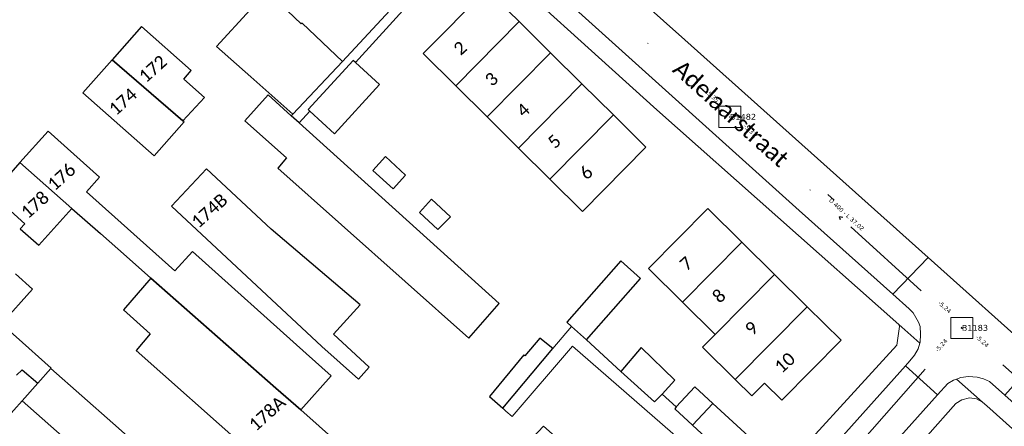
# Model space of a CAD drawing. Header units: metres. Extents: x 113074 to 114313, y 482627 to 483855.
# Tile 32 of 78: x 113479 to 113595, y 483353 to 483401. Entities that reach past the tile are written whole.
import ezdxf
from ezdxf.enums import TextEntityAlignment as Align

# ---------------------------------------------------------------- set-up
doc = ezdxf.new("R2010")
doc.units = ezdxf.units.M
doc.header["$MEASUREMENT"] = 0
doc.linetypes.add('DGN Style 6', pattern=[30.473618, 0.016022, -6.408752, 11.215317, -6.408752, 0.016022, -6.408752])
for name, color, linetype, lineweight in [('BGT-Lijnen - Huisnummer overig (t)', 252, 'Continuous', 13), ('BGT-Lijnen - ORL Straatnaam (t)', 7, 'Continuous', 13), ('BGT-Lijnen - OTD Onverhard (v)', 7, 'Continuous', 13), ('BGT-Lijnen - OTD Open verharding  betonstraatstenen(v)', 7, 'Continuous', 13), ('BGT-Lijnen - PND grondvlak pand (v_mv)', 1, 'Continuous', 13), ('BGT-Lijnen - WGD Parkeervlak (v)', 7, 'Continuous', 13), ('BGT-Lijnen - WGD Rijbaan - Lokale weg (v)', 7, 'Continuous', 13), ('BGT-Lijnen - WGD Rijbaan - Lokale weg verkeersdrempel (v)', 7, 'Continuous', 13), ('BGT-Lijnen - WGD Voetpad (v)', 7, 'Continuous', 13), ('BGT-Lijnen - XXX Brandgang OTD (v)', 7, 'Continuous', 13), ('Riolering - BOBs', 7, 'Continuous', 13), ('Riolering - Gemengd riool', 7, 'Continuous', 13), ('Riolering - KNOOP_NUMMER', 7, 'Continuous', 13), ('Riolering - KNOOP_RIOOLPUT', 7, 'Continuous', 13), ('Riolering - Leidingtekst', 7, 'Continuous', 13), ('Riolering - Level 63', 7, 'Continuous', 13), ('Riolering - Stroomrichting', 7, 'Continuous', 13)]:
    doc.layers.add(name, color=color, linetype=linetype, lineweight=lineweight)
doc.styles.add('Style-Calibri', font='calibri.ttf')
doc.styles.add('Style-Verdana', font='verdana.ttf')

# ---------------------------------------------------------------- blocks, each defined once
blk = doc.blocks.new('rioput')
at = {"layer": 'Riolering - Level 63', "linetype": 'Continuous', "lineweight": 13}
blk.add_3dface([(-1.29, 1.24), (1.29, 1.24), (1.29, -1.24), (-1.29, -1.24)], dxfattribs=at)

msp = doc.modelspace()

# ---------------------------------------------------------------- linework, layer by layer
at = {"layer": 'BGT-Lijnen - ORL Straatnaam (t)', "linetype": 'Continuous', "lineweight": 13, "flags": 128}
msp.add_lwpolyline([(113574.38, 483380.24), (113575.13, 483379.58)], dxfattribs=at)
at = {"layer": 'BGT-Lijnen - OTD Onverhard (v)', "linetype": 'Continuous', "lineweight": 13, "flags": 128}
for points in [[(113523.63, 483428.66), (113557.49, 483398.48), (113586.21, 483372.82)], [(113586.21, 483372.82), (113599.32, 483361.1), (113605.57, 483355.52)]]:
    msp.add_lwpolyline(points, dxfattribs=at)
at = {"layer": 'BGT-Lijnen - OTD Open verharding  betonstraatstenen(v)', "linetype": 'Continuous', "lineweight": 13, "flags": 128}
for points in [[(113479.22, 483355.9), (113477.24, 483353.67), (113476.88, 483353.99)], [(113506.6, 483331.76), (113479.22, 483355.9)]]:
    msp.add_lwpolyline(points, dxfattribs=at)
at = {"layer": 'BGT-Lijnen - PND grondvlak pand (v_mv)', "linetype": 'Continuous', "lineweight": 25, "flags": 128}
for points in [[(113512.18, 483400.36), (113510.57, 483401.89), (113512.87, 483404.38)], [(113537.92, 483400.63), (113534.07, 483404.43), (113526.58, 483396.87)], [(113506.14, 483402.01), (113502.18, 483397.7), (113506.22, 483394.11)], [(113526.58, 483396.87), (113530.43, 483393.06), (113537.92, 483400.63)], [(113541.63, 483396.96), (113537.92, 483400.63), (113530.43, 483393.06)], [(113499.19, 483394.87), (113493.31, 483400.06), (113489.85, 483396.14)], [(113517.07, 483395.91), (113512.29, 483400.47), (113512.18, 483400.36)], [(113489.85, 483396.14), (113486.4, 483392.22), (113494.82, 483384.79)], [(113498.2, 483388.94), (113489.85, 483396.14)], [(113489.85, 483396.14), (113498.2, 483388.94), (113500.75, 483391.7)], [(113506.22, 483394.11), (113511.17, 483389.72), (113517.07, 483395.91)], [(113518.58, 483395.82), (113518.32, 483396.06), (113513, 483390.26)], [(113530.43, 483393.06), (113534.14, 483389.39), (113541.63, 483396.96)], [(113545.34, 483393.29), (113541.63, 483396.96), (113534.14, 483389.39)], [(113500.75, 483391.7), (113498.3, 483393.86), (113499.19, 483394.87)], [(113516.1, 483387.41), (113521.42, 483393.21), (113518.58, 483395.82)], [(113534.14, 483389.39), (113537.85, 483385.72), (113545.34, 483393.29)], [(113549.05, 483389.62), (113545.34, 483393.29), (113537.85, 483385.72)], [(113508.28, 483392.01), (113505.51, 483388.91), (113510.46, 483384.56)], [(113511.92, 483388.69), (113511, 483389.53), (113508.28, 483392.01)], [(113513, 483390.26), (113513.21, 483390.06), (113516.1, 483387.41)], [(113494.82, 483384.79), (113498.35, 483388.8), (113498.2, 483388.94)], [(113537.85, 483385.72), (113541.56, 483382.05), (113549.05, 483389.62)], [(113549.05, 483389.62), (113541.56, 483382.05), (113545.41, 483378.24)], [(113545.41, 483378.24), (113552.9, 483385.81), (113549.05, 483389.62)], [(113488.36, 483382.27), (113482.28, 483387.71), (113478.95, 483384)], [(113531.96, 483363.28), (113535.55, 483367.36), (113511.92, 483388.69)], [(113510.46, 483384.56), (113509.42, 483383.36), (113531.96, 483363.28)], [(113524.51, 483382.52), (113522.13, 483384.71), (113520.63, 483383.08)], [(113478.95, 483384), (113475.62, 483380.28), (113479.53, 483376.78)], [(113478.95, 483384), (113485.07, 483378.6), (113488.46, 483375.62)], [(113485.07, 483378.6), (113478.95, 483384)], [(113500.98, 483383.28), (113496.84, 483378.84), (113514.63, 483362.31)], [(113519.16, 483367.2), (113508.62, 483376.16), (113500.98, 483383.28)], [(113520.63, 483383.08), (113523.02, 483380.89), (113524.51, 483382.52)], [(113497.25, 483371.21), (113486.81, 483380.54), (113488.36, 483382.27)], [(113527.58, 483379.67), (113526.15, 483378.12), (113528.32, 483376.12)], [(113528.32, 483376.12), (113529.81, 483377.61), (113527.58, 483379.67)], [(113481.18, 483374.24), (113483.3, 483376.61), (113485.07, 483378.6)], [(113564.21, 483374.63), (113560.2, 483378.59), (113553.2, 483371.5)], [(113479.53, 483376.78), (113479, 483376.19), (113481.18, 483374.24)], [(113488.46, 483375.62), (113491.53, 483372.92), (113494.41, 483370.38)], [(113553.2, 483371.5), (113557.21, 483367.54), (113564.21, 483374.63)], [(113568.07, 483370.81), (113564.21, 483374.63), (113557.21, 483367.54)], [(113512.78, 483361.48), (113499.32, 483373.52), (113497.25, 483371.21)], [(113552.27, 483370.34), (113549.94, 483372.4), (113543.55, 483365.16)], [(113476.79, 483364.99), (113480.44, 483369.06), (113478.43, 483370.86)], [(113494.41, 483370.38), (113491.17, 483366.63), (113494.34, 483363.81)], [(113494.41, 483370.38), (113509.19, 483357.4), (113512.13, 483354.81)], [(113512.13, 483354.81), (113509.19, 483357.4), (113494.41, 483370.38)], [(113544.09, 483364.68), (113545.88, 483363.1), (113552.27, 483370.34)], [(113557.21, 483367.54), (113561.07, 483363.72), (113568.07, 483370.81)], [(113571.93, 483366.99), (113568.07, 483370.81), (113561.07, 483363.72)], [(113520.19, 483359.88), (113515.98, 483363.77), (113519.16, 483367.2)], [(113571.93, 483366.99), (113563.45, 483358.4), (113565.41, 483356.47)], [(113563.45, 483358.4), (113571.93, 483366.99)], [(113568.94, 483355.95), (113575.94, 483363.03), (113571.93, 483366.99)], [(113482.66, 483359.76), (113478.51, 483363.45), (113476.79, 483364.99)], [(113543.55, 483365.16), (113544.09, 483364.68)], [(113494.34, 483363.81), (113492.67, 483361.83), (113518.58, 483338.84)], [(113535.99, 483355.01), (113541.89, 483362.05), (113540.38, 483363.29)], [(113540.38, 483363.29), (113538.58, 483361.21), (113538.48, 483361.3)], [(113561.07, 483363.72), (113559.58, 483362.22), (113563.45, 483358.4)], [(113514.63, 483362.31), (113518.95, 483358.43), (113520.19, 483359.88)], [(113552.35, 483362.18), (113549.94, 483359.37)], [(113554.8, 483356.68), (113556.32, 483358.32), (113552.35, 483362.18)], [(113512.13, 483354.81), (113515.71, 483358.85), (113512.78, 483361.48)], [(113538.48, 483361.3), (113534.43, 483356.41), (113535.99, 483355.01)], [(113478.57, 483358.9), (113479.22, 483359.56), (113481.06, 483357.97)], [(113481.06, 483357.97), (113482.61, 483359.7), (113482.66, 483359.76)], [(113549.94, 483359.37), (113553.9, 483355.78), (113554.8, 483356.68)], [(113560.79, 483355.58), (113558.66, 483357.54), (113556.48, 483355.17)], [(113565.41, 483356.47), (113566.9, 483357.97), (113568.94, 483355.95)], [(113556.48, 483355.17), (113556.29, 483354.96), (113558.39, 483353.03)], [(113558.39, 483353.03), (113560.79, 483355.58)], [(113560.79, 483355.58), (113558.39, 483353.03), (113562.66, 483349.1)], [(113565.03, 483351.68), (113560.79, 483355.58)], [(113518.58, 483338.84), (113523.67, 483344.58), (113512.13, 483354.81)], [(113546.58, 483347.8), (113540.79, 483352.91), (113538.99, 483350.98)]]:
    msp.add_lwpolyline(points, dxfattribs=at)
at = {"layer": 'BGT-Lijnen - WGD Parkeervlak (v)', "linetype": 'Continuous', "lineweight": 13, "flags": 128}
for points in [[(113482.61, 483359.7), (113481.06, 483357.97), (113479.22, 483355.9)], [(113513.78, 483332.1), (113489.91, 483353.25), (113482.61, 483359.7)], [(113479.22, 483355.9), (113506.6, 483331.76), (113492.02, 483315.48)]]:
    msp.add_lwpolyline(points, dxfattribs=at)
at = {"layer": 'BGT-Lijnen - WGD Rijbaan - Lokale weg (v)', "linetype": 'Continuous', "lineweight": 13, "flags": 128}
for points in [[(113557.49, 483398.48), (113523.63, 483428.66)], [(113518.55, 483425.53), (113571.01, 483378.34), (113582.06, 483368.46)], [(113582.06, 483368.46), (113586.21, 483372.82), (113557.49, 483398.48)], [(113587.34, 483356.59), (113583.55, 483360.02), (113524.11, 483293.66)], [(113539.83, 483303.56), (113587.34, 483356.59)]]:
    msp.add_lwpolyline(points, dxfattribs=at)
at = {"layer": 'BGT-Lijnen - WGD Rijbaan - Lokale weg verkeersdrempel (v)', "linetype": 'Continuous', "lineweight": 13, "flags": 128}
for points in [[(113586.21, 483372.82), (113582.06, 483368.46), (113583.99, 483366.73)], [(113595.27, 483356.56), (113599.32, 483361.1), (113586.21, 483372.82)], [(113583.99, 483366.73), (113584.45, 483366.27), (113585.09, 483365.18)], [(113585.09, 483365.18), (113585.29, 483364.68), (113585.34, 483363.74)], [(113585.34, 483363.74), (113585.27, 483362.79), (113585.24, 483362.69)], [(113585.24, 483362.69), (113585.04, 483362.02), (113584.61, 483361.26)], [(113584.61, 483361.26), (113584.06, 483360.6), (113583.55, 483360.02)], [(113583.55, 483360.02), (113587.34, 483356.59), (113588.54, 483357.93)], [(113589.59, 483358.46), (113590.09, 483358.65), (113591, 483358.77)], [(113591, 483358.77), (113592.03, 483358.68), (113592.77, 483358.48)], [(113588.54, 483357.93), (113589.22, 483358.32), (113589.59, 483358.46)], [(113592.77, 483358.48), (113593.46, 483358.17), (113595.27, 483356.56)]]:
    msp.add_lwpolyline(points, dxfattribs=at)
at = {"layer": 'BGT-Lijnen - WGD Voetpad (v)', "linetype": 'Continuous', "lineweight": 13, "flags": 128}
for points in [[(113582.06, 483368.46), (113571.01, 483378.34), (113518.55, 483425.53)], [(113531.85, 483410.4), (113554.2, 483390.21), (113582.75, 483364.9)], [(113584.45, 483366.27), (113583.99, 483366.73), (113582.06, 483368.46)], [(113585.29, 483364.68), (113585.09, 483365.18), (113584.45, 483366.27)], [(113582.75, 483364.9), (113582.84, 483364.67), (113582.54, 483362.44)], [(113585.04, 483362.02), (113585.24, 483362.69), (113582.75, 483364.9)], [(113582.75, 483364.9), (113585.24, 483362.69), (113585.27, 483362.79)], [(113585.27, 483362.79), (113585.34, 483363.74), (113585.29, 483364.68)], [(113582.54, 483362.44), (113567.04, 483345.54), (113565.49, 483343.85)], [(113584.06, 483360.6), (113584.61, 483361.26), (113585.04, 483362.02)], [(113524.11, 483293.66), (113583.55, 483360.02), (113584.06, 483360.6)], [(113590.09, 483358.65), (113589.59, 483358.46), (113592.65, 483355.73)], [(113592.03, 483358.68), (113591, 483358.77), (113590.09, 483358.65)], [(113593.46, 483358.17), (113592.77, 483358.48), (113592.03, 483358.68)], [(113588.54, 483357.93), (113587.34, 483356.59), (113539.83, 483303.56)], [(113589.59, 483358.46), (113589.22, 483358.32), (113588.54, 483357.93)], [(113591.92, 483356.11), (113592.65, 483355.73), (113589.59, 483358.46)], [(113634.38, 483321.63), (113595.27, 483356.56), (113593.46, 483358.17)], [(113572.75, 483336.69), (113589.48, 483355.56), (113590.2, 483356.02)], [(113590.2, 483356.02), (113591.11, 483356.23), (113591.92, 483356.11)], [(113592.65, 483355.73), (113593.16, 483355.29), (113633.37, 483319.33)]]:
    msp.add_lwpolyline(points, dxfattribs=at)
at = {"layer": 'BGT-Lijnen - XXX Brandgang OTD (v)', "linetype": 'Continuous', "lineweight": 13, "flags": 128}
for points in [[(113518.32, 483396.06), (113518.58, 483395.82), (113531.82, 483410.38)], [(113526.07, 483405.69), (113523.66, 483403.04), (113517.07, 483395.91)], [(113517.07, 483395.91), (113511.17, 483389.72), (113511, 483389.53)], [(113513.21, 483390.06), (113513, 483390.26), (113518.32, 483396.06)], [(113511, 483389.53), (113511.92, 483388.69), (113513.21, 483390.06)], [(113545.88, 483363.1), (113544.09, 483364.68), (113541.89, 483362.05)], [(113536.34, 483354.68), (113537.11, 483354.06), (113544.22, 483362.34)], [(113544.22, 483362.34), (113565.49, 483343.85), (113567.04, 483345.54)], [(113553.9, 483355.78), (113549.94, 483359.37), (113545.88, 483363.1)], [(113541.89, 483362.05), (113535.99, 483355.01), (113536.34, 483354.68)], [(113556.48, 483355.17), (113554.8, 483356.68), (113553.9, 483355.78)], [(113558.39, 483353.03), (113556.29, 483354.96), (113556.48, 483355.17)], [(113562.66, 483349.1), (113558.39, 483353.03)]]:
    msp.add_lwpolyline(points, dxfattribs=at)
at = {"layer": 'Riolering - Gemengd riool', "color": 94, "linetype": 'DGN Style 6', "lineweight": 13, "flags": 128}
for points in [[(113535.1, 483414.2), (113562.8, 483389.4)], [(113590.2, 483364.5), (113562.8, 483389.4)], [(113590.2, 483364.5), (113565.7, 483336.8)], [(113590.2, 483364.5), (113617.8, 483339.7)]]:
    msp.add_lwpolyline(points, dxfattribs=at)
at = {"layer": 'Riolering - KNOOP_RIOOLPUT', "color": 7, "linetype": 'Continuous', "lineweight": 13}
for p in [(113562.8, 483389.4), (113590.2, 483364.5)]:
    msp.add_point(p, dxfattribs=at)
at = {"layer": 'Riolering - Stroomrichting', "color": 30, "linetype": 'Continuous', "lineweight": 25, "flags": 128}
for points in [[(113576.15, 483377.54), (113575.76, 483377.62)], [(113575.88, 483377.24), (113575.76, 483377.62)]]:
    msp.add_lwpolyline(points, dxfattribs=at)

# ---------------------------------------------------------------- block references
at = {"layer": 'Riolering - Level 63', "linetype": 'Continuous', "lineweight": 13}
for p in [(113562.8, 483389.4), (113590.2, 483364.5)]:
    msp.add_blockref('rioput', p, dxfattribs=at)

# ---------------------------------------------------------------- texts
at = {"layer": 'BGT-Lijnen - Huisnummer overig (t)', "linetype": 'Continuous', "lineweight": 13, "style": 'Style-Calibri'}
for s, p in [('2', (113530.95, 483397.52)), ('172', (113494.65, 483395.07)), ('3', (113534.65, 483393.85)), ('174', (113491.11, 483391.2)), ('4', (113538.39, 483390.2)), ('5', (113542.07, 483386.51)), ('176', (113483.86, 483382.32)), ('6', (113545.83, 483382.83)), ('178', (113480.72, 483379.03)), ('174B', (113501.33, 483378.33)), ('7', (113557.65, 483372.09)), ('8', (113561.52, 483368.27)), ('9', (113565.37, 483364.45)), ('10', (113569.29, 483360.4)), ('178A', (113508.15, 483354.41))]:
    msp.add_text(s, height=1.5, rotation=41.85, dxfattribs=at).set_placement(p, align=Align.MIDDLE_CENTER)
at = {"layer": 'BGT-Lijnen - ORL Straatnaam (t)', "color": 7, "linetype": 'Continuous', "lineweight": 13, "style": 'Style-Calibri'}
msp.add_text('Adelaarstraat', height=2, rotation=317.9774, dxfattribs=at).set_placement((113562.95, 483389.8), align=Align.MIDDLE_CENTER)
at = {"layer": 'Riolering - BOBs', "color": 7, "linetype": 'Continuous', "lineweight": 13, "style": 'Style-Verdana'}
for s, rotation, p in [('-5.35', 318.1619, (113560.58, 483391.65)), ('-5.37', 317.7359, (113565.04, 483387.63)), ('-5.24', 317.7359, (113588.01, 483366.77)), ('-5.24', 318.0501, (113592.46, 483362.74)), ('-5.24', 48.5068, (113587.96, 483362.27))]:
    msp.add_text(s, height=0.5, rotation=rotation, dxfattribs=at).set_placement(p, align=Align.CENTER)
at = {"layer": 'Riolering - KNOOP_NUMMER', "color": 7, "linetype": 'Continuous', "lineweight": 13, "style": 'Style-Verdana'}
for s, p in [('B1482', (113562.8, 483389.4)), ('B1183', (113590.2, 483364.5))]:
    msp.add_text(s, height=0.7, dxfattribs=at).set_placement(p, align=Align.MIDDLE_LEFT)
at = {"layer": 'Riolering - Leidingtekst', "color": 7, "linetype": 'Continuous', "lineweight": 13, "style": 'Style-Verdana'}
msp.add_text('D 400 - L 37.02', height=0.5, rotation=317.7367, dxfattribs=at).set_placement((113576.42, 483377.7), align=Align.CENTER)

doc.saveas('drawing.dxf')
